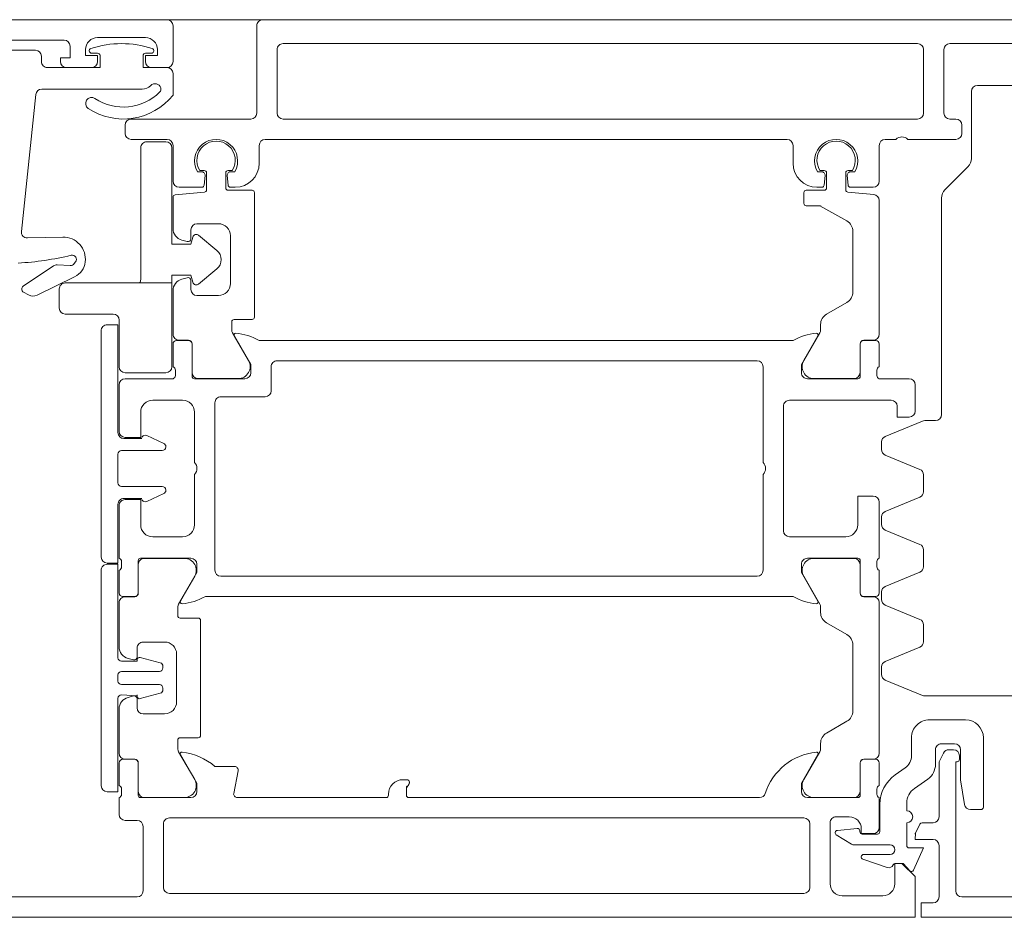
# Model space of a CAD drawing. Header units: centimetres. Extents: x -1253 to 21770, y -8842 to 3590.
# Tile 75 of 120: x 344.3 to 352.52, y 1664.13 to 1671.63. Entities that reach past the tile are written whole.
import ezdxf

# ---------------------------------------------------------------- set-up
doc = ezdxf.new("R2010")
doc.units = ezdxf.units.CM
doc.layers.add('A-DETL-GENF', color=92, linetype='Continuous', lineweight=9)
doc.layers.add('A-DOOR', color=31, linetype='Continuous', lineweight=13)

# ---------------------------------------------------------------- blocks, each defined once
blk = doc.blocks.new('Schueco_FWS_ADS-75-SimplySmart_inw_Family-02 - FWS SI insert unit 90-2368395-6_piętro IV __13_80 m_ - stan projektowany')
at = {"layer": 'A-DETL-GENF'}
blk.add_line((74.6, -0.9), (-74.6, -0.9), dxfattribs=at)
at = {"layer": 'A-DOOR'}
for p, q in [((59.4, 6.43), (61.71, 6.43)), ((61.9, 6), (61.9, 6.43)), ((62.37, 6.42), (62.71, 6.42)), ((68.6, 6.43), (69.89, 6.43)), ((62.98, 5.82), (62.98, 6.35)), ((63.03, 6.4), (68.33, 6.4)), ((68.38, 6.35), (68.38, 5.82)), ((68.55, 5.84), (68.55, 6.38)), ((62.81, 6.32), (62.81, 5.81)), ((62.5363, 6.1139), (62.3328, 6.1836)), ((62.31, 6.075), (62.5299, 6.075)), ((62.17, 6), (62.17, 5.81)), ((62.606, 5.995), (62.31, 5.995)), ((62.7584, 5.9112), (62.6319, 5.9878)), ((62.395, 5.6562), (62.395, 5.885)), ((62.4, 5.85), (62.4, 5.6)), ((62.415, 5.905), (62.542, 5.905)), ((62.562, 5.885), (62.562, 5.8781)), ((62.5839, 5.8582), (62.75, 5.8742)), ((61.9, 5.312), (61.9, 5.76)), ((61.95, 5.81), (62.0419, 5.81)), ((62.76, 5.76), (62.65, 5.76)), ((68.33, 5.77), (63.03, 5.77)), ((68.7, 5.79), (68.6, 5.79)), ((61.53, 5.68), (61.53, 5.1)), ((61.6374, 5.7), (61.55, 5.7)), ((62.17, 5.71), (62.17, 5.6461)), ((68.75, 5.6), (68.75, 5.74)), ((62.579, 5.6), (63, 5.6)), ((62.9443, 5.599), (62.61, 5.599)), ((63.4, 5.6), (66.33, 5.6)), ((66.52, 5.6), (67.7636, 5.6)), ((68.15, 5.6), (68.571, 5.6)), ((68.2057, 5.599), (68.54, 5.599)), ((62.106, 5.5233), (61.994, 5.4448)), ((62.42, 5.5717), (62.42, 5.5283)), ((62.559, 5.31), (62.559, 5.58)), ((62.56, 5.549), (62.56, 5.309)), ((66.5, 5.57), (66.5, 5.58)), ((67.7931, 5.5643), (67.7564, 5.3757)), ((68.59, 5.549), (68.59, 5.309)), ((68.591, 5.58), (68.591, 5.31)), ((68.73, 5.5283), (68.73, 5.5717)), ((62.4, 5.5), (62.4, 5.31)), ((62.8967, 5.2165), (63.0309, 5.449)), ((66.345, 5.45), (66.38, 5.45)), ((68.2533, 5.2165), (68.119, 5.449)), ((68.75, 5.31), (68.75, 5.5)), ((68.9, 5.5007), (68.9, 3.7007)), ((62.1833, 5.3518), (62.2671, 5.4104)), ((61.73, 5.28), (61.73, 5.25)), ((61.863, 5.2273), (61.8945, 5.2893)), ((61.93, 5.3219), (61.93, 5.2)), ((62.43, 5.28), (62.529, 5.28)), ((62.53, 5.279), (62.45, 5.279)), ((67.7859, 5.34), (67.95, 5.34)), ((68.62, 5.279), (68.7, 5.279)), ((68.621, 5.28), (68.72, 5.28)), ((61.78, 5.2), (61.8184, 5.2)), ((62.13, 5.1), (62.13, 5.2494)), ((62.4, 5.229), (62.4, 3.971)), ((62.89, 5.1469), (62.89, 5.1915)), ((68.26, 5.12), (68.26, 5.1915)), ((68.75, 5.229), (68.75, 4.8593)), ((61.88, 5.15), (61.77, 5.15)), ((62.67, 4.9621), (62.84, 5.0602)), ((68.07, 4.12), (68.07, 5.08)), ((68.09, 5.1), (68.24, 5.1)), ((61.68, 4.95), (61.98, 4.95)), ((62.62, 4.3245), (62.62, 4.8755)), ((68.55, 4.9), (68.37, 4.9)), ((68.27, 4.8), (68.27, 4.4)), ((68.4065, 4.7279), (68.574, 4.7728)), ((68.6, 4.775), (68.6, 4.85)), ((62.0201, 4.75), (61.1399, 4.75)), ((62.3491, 4.6178), (62.0392, 4.7462)), ((68.3843, 4.6857), (68.3843, 4.6989)), ((68.6759, 4.7628), (68.6315, 4.7509)), ((68.73, 4.6557), (68.4143, 4.6557)), ((68.76, 4.5757), (68.76, 4.6257)), ((62.38, 4.5084), (62.38, 4.5716)), ((68.4143, 4.5457), (68.73, 4.5457)), ((62.0609, 4.3428), (62.3491, 4.4622)), ((68.3843, 4.5024), (68.3843, 4.5157)), ((68.574, 4.4285), (68.4065, 4.4734)), ((68.6315, 4.4491), (68.6759, 4.4372)), ((68.6, 4.35), (68.6, 4.425)), ((62.03, 4.1567), (62.03, 4.2966)), ((68.37, 4.3), (68.55, 4.3)), ((68.75, 4.3407), (68.75, 3.971)), ((62.84, 4.1398), (62.67, 4.2379)), ((62.3491, 3.9911), (62.0609, 4.1105)), ((62.89, 4.0085), (62.89, 4.0531)), ((68.24, 4.1), (68.09, 4.1)), ((68.26, 4.0085), (68.26, 4.08)), ((63.0309, 3.751), (62.8967, 3.9835)), ((68.119, 3.751), (68.2533, 3.9835)), ((62.38, 3.8818), (62.38, 3.9449)), ((62.4, 3.89), (62.4, 3.7)), ((62.529, 3.92), (62.43, 3.92)), ((62.45, 3.921), (62.53, 3.921)), ((62.559, 3.62), (62.559, 3.89)), ((62.56, 3.891), (62.56, 3.651)), ((68.03, 3.92), (63.12, 3.92)), ((68.59, 3.891), (68.59, 3.651)), ((68.591, 3.89), (68.591, 3.62)), ((68.7, 3.921), (68.62, 3.921)), ((68.72, 3.92), (68.621, 3.92)), ((68.75, 3.7), (68.75, 3.89)), ((62.0609, 3.7162), (62.3491, 3.8356)), ((63.42, 3.75), (67.9, 3.75)), ((62.03, 3.53), (62.03, 3.67)), ((62.42, 3.6717), (62.42, 3.6283)), ((63.37, 2.9), (63.37, 3.7)), ((67.95, 3.7), (67.95, 2.3)), ((68.73, 3.6283), (68.73, 3.6717)), ((62.4, 3.6), (62.4, 3.13)), ((63, 3.6), (62.579, 3.6)), ((62.61, 3.601), (62.9443, 3.601)), ((68.571, 3.6), (68.15, 3.6)), ((68.54, 3.601), (68.2057, 3.601)), ((68.75, 3.16), (68.75, 3.6)), ((68.9, 3.59), (68.9, 1.7)), ((62.3491, 3.3644), (62.0609, 3.4838)), ((62.68, 3.42), (63.15, 3.42)), ((68.22, 3.42), (68.47, 3.42)), ((62.38, 3.2551), (62.38, 3.3182)), ((63.2, 3.37), (63.2, 2.33)), ((68.12, 2.9), (68.12, 3.32)), ((62.0609, 3.0895), (62.3491, 3.2089)), ((68.3773, 3.0598), (68.5194, 3.1261)), ((68.56, 3.1), (68.71, 3.1)), ((62.03, 2.9034), (62.03, 3.0433)), ((68.36, 3.03), (68.36, 3.0326)), ((68.73, 3), (68.39, 3)), ((68.76, 2.73), (68.76, 2.97)), ((62.3491, 2.7378), (62.0609, 2.8572)), ((63.37, 2), (63.37, 2.8)), ((68.12, 2.38), (68.12, 2.8)), ((62.38, 2.6284), (62.38, 2.6916)), ((68.36, 2.6674), (68.36, 2.67)), ((68.5194, 2.5739), (68.3773, 2.6402)), ((68.39, 2.7), (68.73, 2.7)), ((62.0392, 2.4538), (62.3491, 2.5822)), ((68.71, 2.6), (68.56, 2.6)), ((68.75, 2.15), (68.75, 2.54)), ((61.88, 0.5914), (61.88, 2.4)), ((61.93, 2.45), (62.0201, 2.45)), ((62.1, 2.37), (62.1, 2.15)), ((63.15, 2.28), (62.3, 2.28)), ((67.9, 2.25), (67.53, 2.25)), ((68.47, 2.28), (68.22, 2.28)), ((67.48, 2.2), (67.48, 2)), ((62.15, 2.1), (62.4, 2.1)), ((62.42, 2.0717), (62.42, 2.0283)), ((62.559, 1.81), (62.559, 2.08)), ((62.579, 2.1), (63, 2.1)), ((62.9443, 2.099), (62.61, 2.099)), ((67.7, 2.1), (68.121, 2.1)), ((67.7557, 2.099), (68.09, 2.099)), ((68.141, 2.08), (68.141, 1.81)), ((68.28, 2.0283), (68.28, 2.0717)), ((68.3, 2.1), (68.7, 2.1)), ((62.4, 2), (62.4, 1.81)), ((62.56, 2.049), (62.56, 1.809)), ((68.14, 2.049), (68.14, 1.809)), ((68.3, 1.81), (68.3, 2)), ((62.8967, 1.7165), (63.0309, 1.949)), ((67.43, 1.95), (63.42, 1.95)), ((67.8033, 1.7165), (67.6691, 1.949)), ((62.4, 1.729), (62.4, 0.6103)), ((62.43, 1.78), (62.529, 1.78)), ((62.53, 1.779), (62.45, 1.779)), ((63.12, 1.78), (67.58, 1.78)), ((68.17, 1.779), (68.25, 1.779)), ((68.171, 1.78), (68.27, 1.78)), ((68.3, 1.729), (68.3, 1.3643)), ((62.89, 1.6469), (62.89, 1.6915)), ((67.81, 1.625), (67.81, 1.6915)), ((67.62, 0.545), (67.62, 1.585)), ((67.64, 1.605), (67.79, 1.605)), ((62.67, 1.4621), (62.84, 1.5602)), ((68.1, 1.405), (67.92, 1.405)), ((69.436, 1.4019), (69.1219, 1.2487)), ((69.5479, 1.3772), (69.5061, 1.3995)), ((62.62, 0.8686), (62.62, 1.3755)), ((68.15, 1.28), (68.15, 1.355)), ((69.2995, 1.1565), (69.5506, 1.3259)), ((67.82, 1.305), (67.82, 0.905)), ((68.2259, 1.2678), (68.1815, 1.2559)), ((69.1588, 1.1538), (69.2689, 1.148)), ((69.1139, 1.1235), (69.1247, 1.1379)), ((68.15, 0.855), (68.15, 0.93)), ((68.1815, 0.9541), (68.2259, 0.9422)), ((69.2213, 0.9169), (69.5159, 0.9241)), ((68.3, 0.8457), (68.3, 0.5828)), ((69.5668, 0.8688), (69.4466, -0.2752)), ((67.92, 0.805), (68.1, 0.805)), ((63.03, 0.545), (63.03, 0.635)), ((61.6593, 0.3293), (61.8507, 0.5207)), ((62.4456, 0.5605), (62.6617, 0.5416)), ((62.6405, 0.5), (62.45, 0.5)), ((62.68, 0.5217), (62.68, 0.38)), ((62.84, 0.38), (62.84, 0.505)), ((62.86, 0.525), (63.01, 0.525)), ((62.92, 0.5), (62.8795, 0.5)), ((67.84, 0.525), (67.64, 0.525)), ((67.8205, 0.5), (67.78, 0.5)), ((67.86, 0.38), (67.86, 0.505)), ((68.02, 0.5217), (68.02, 0.38)), ((68.2817, 0.5629), (68.0383, 0.5416)), ((68.25, 0.5), (68.0595, 0.5)), ((62.4, 0.45), (62.4, 0.15)), ((62.6674, 0.4026), (62.6605, 0.4817)), ((62.8595, 0.4817), (62.8526, 0.4026)), ((67.8474, 0.4026), (67.8405, 0.4817)), ((68.0395, 0.4817), (68.0326, 0.4026)), ((68.3, 0.15), (68.3, 0.45)), ((62.6041, 0.37), (62.6375, 0.37)), ((62.66, 0.36), (62.6244, 0.36)), ((62.8956, 0.36), (62.86, 0.36)), ((62.8825, 0.37), (62.9159, 0.37)), ((67.7841, 0.37), (67.8175, 0.37)), ((67.8044, 0.36), (67.84, 0.36)), ((68.04, 0.36), (68.0756, 0.36)), ((68.0625, 0.37), (68.0959, 0.37)), ((61.63, -0.3), (61.63, 0.2586)), ((63.12, 0.15), (63.12, 0.3)), ((67.58, 0.3), (67.58, 0.15)), ((62.16, 0.1), (61.76, 0.1)), ((62.35, 0.1), (62.26, 0.1)), ((67.53, 0.1), (63.17, 0.1)), ((68.65, 0.1), (68.35, 0.1)), ((61.71, 0.05), (61.71, -0.02)), ((68.7, -0.02), (68.7, 0.05)), ((61.76, -0.07), (61.81, -0.07)), ((62.08, -0.07), (67.38, -0.07)), ((67.65, -0.07), (68.65, -0.07)), ((61.86, -0.12), (61.86, -0.65)), ((62.03, -0.65), (62.03, -0.12)), ((67.43, -0.12), (67.43, -0.65)), ((67.6, -0.85), (67.6, -0.12)), ((68.3, -0.27), (68.3, -0.45)), ((69.3968, -0.32), (68.5571, -0.32)), ((61.18, -0.35), (61.58, -0.35)), ((68.3, -0.55), (68.3, -0.85)), ((68.48, -0.5), (68.35, -0.5)), ((69.19, -0.5), (68.98, -0.5)), ((69.4, -0.55), (69.4, -0.595)), ((68.53, -0.62), (68.48, -0.62)), ((68.98, -0.62), (68.93, -0.62)), ((69.45, -0.645), (70.3, -0.645)), ((61.81, -0.7), (59.81, -0.7)), ((67.38, -0.7), (62.08, -0.7)), ((70.5, -0.73), (69.21, -0.73)), ((68.93, -0.75), (68.53, -0.75)), ((58.95, -0.9), (67.55, -0.9)), ((68.35, -0.9), (74.5, -0.9))]:
    blk.add_line(p, q, dxfattribs=at)
at = {"layer": 'A-DOOR', "flags": 128}
for points in [[(61.95, 6.48), (62.05, 6.48), (62.05, 6.6), (59.1, 6.6), (59.1, 4.65)], [(70.75, 6.6), (62.1, 6.6), (62.1, 6.26), (62.21, 6.15), (62.27, 6.15), (62.27, 6.32)], [(61.76, 6.38), (61.76, 5.3), (61.75, 5.3)], [(62.1124, 6.2064), (62.03, 6.02), (62.15, 6.02)], [(62.265, 6.15), (62.2, 6.15), (62.1457, 6.2116)], [(62.0597, 5.8209), (62.0978, 5.8957), (62.1, 5.95), (61.95, 5.95)], [(62.55, 5.86), (62.55, 5.9), (62.45, 5.9)], [(61.72, 5.2), (61.72, 5.45), (61.6867, 5.6579)], [(63.05, 5.55), (63.05, 5.48), (62.9118, 5.2407)], [(66.35, 5.58), (66.35, 5.5183), (66.3309, 5.4909), (66.325, 5.47)], [(68.2381, 5.2407), (68.1, 5.48), (68.1, 5.55)], [(68.76, 4.7707), (68.76, 5.5507), (68.85, 5.5507)], [(68.6, 4.7407), (68.5989, 4.757), (68.6, 4.7507), (68.73, 4.7407)], [(68.73, 4.4607), (68.6, 4.4607), (68.5989, 4.4444), (68.6, 4.4607)], [(68.85, 3.6507), (68.76, 3.6507), (68.76, 4.4307)], [(62.9118, 3.9593), (63.05, 3.72), (63.05, 3.65)], [(68.1, 3.65), (68.1, 3.72), (68.2381, 3.9593)], [(68.76, 3.15), (68.76, 3.64), (68.85, 3.64)], [(62.45, 3.08), (62.58, 3.08), (62.58, 3.32)], [(68.57, 3.32), (68.57, 3.11), (68.7, 3.11)], [(68.7, 2.59), (68.57, 2.59), (68.57, 2.38)], [(68.85, 1.65), (68.76, 1.65), (68.76, 2.55)], [(62.25, 2.33), (62.25, 2.42), (62.15, 2.42)], [(63.05, 2.05), (63.05, 1.98), (62.9118, 1.7407)], [(67.7881, 1.7407), (67.65, 1.98), (67.65, 2.05)], [(63.01, 0.655), (62.8954, 0.655), (62.67, 0.782)], [(68.35, -0.5), (68.55, -0.5), (68.55, -0.6)], [(68.43, -0.65), (68.43, -0.6), (68.53, -0.6), (68.53, -0.55)], [(68.91, -0.6), (68.91, -0.5), (69.35, -0.5)], [(68.93, -0.55), (68.93, -0.6), (69.03, -0.6), (69.03, -0.65)], [(69.16, -0.68), (69.16, -0.58), (69.24, -0.58), (69.24, -0.55)]]:
    blk.add_lwpolyline(points, dxfattribs=at)
for points in [[(69.2, 1.3), (68.31, 1.3), (68.31, 2), (68.31, 1.3)], [(68.36, 2.05), (68.7, 2.05)], [(68.75, 2), (68.75, 1.61)], [(68.8, 1.56), (69.2, 1.56)], [(69.25, 1.51), (69.25, 1.35)], [(68.0859, 1.3093), (67.9337, 1.1816)], [(68.58, 1.3), (68.31, 1.3), (68.31, 1.235), (68.15, 1.235), (68.1342, 1.2941), (68.15, 1.235), (68.31, 1.235), (68.31, 1.3)], [(68.57, 0.17), (68.57, 1.27)], [(67.9337, 1.0284), (68.0859, 0.9007)], [(68.1342, 0.9159), (68.15, 0.975), (68.31, 0.975), (68.31, 0.17), (68.31, 0.975), (68.15, 0.975)], [(68.36, 0.12), (68.52, 0.12)]]:
    blk.add_lwpolyline(points, close=True, dxfattribs=at)
at = {"layer": 'A-DOOR'}
for centre, radius, start, end in [((61.71, 6.38), 0.05, 0, 90), ((61.95, 6.43), 0.05, 90, 180), ((62.37, 6.32), 0.1, 90, 180), ((62.71, 6.32), 0.1, 360, 90), ((68.6, 6.38), 0.05, 90, 180), ((63.03, 6.35), 0.05, 90, 180), ((68.33, 6.35), 0.05, 0, 90), ((62.1307, 6.1983), 0.02, 41.42367, 156.16126), ((62.3199, 6.1458), 0.04, 71.09542, 156.18264), ((62.265, 6.17), 0.02, 270, 336.18264), ((62.5299, 6.095), 0.02, 270, 71.09542), ((62.15, 6), 0.02, 0, 90), ((62.31, 6.035), 0.04, 90, 270), ((61.95, 6), 0.05, 180, 270), ((62.606, 5.945), 0.05, 58.81503, 90), ((62.08, 5.9048), 0.02, 333, 0), ((62.415, 5.885), 0.02, 90, 180), ((62.45, 5.85), 0.05, 90, 180), ((62.542, 5.885), 0.02, 0, 90), ((62.65, 5.86), 0.1, 180, 270), ((62.582, 5.8781), 0.02, 180, 275.5), ((62.748, 5.8941), 0.02, 275.5, 58.81503), ((61.95, 5.76), 0.05, 90, 180), ((62.0419, 5.83), 0.02, 270, 333), ((62.17, 5.76), 0.05, 90, 270), ((62.76, 5.81), 0.05, 270, 0), ((63.03, 5.82), 0.05, 180, 270), ((68.33, 5.82), 0.05, 270, 0), ((68.6, 5.84), 0.05, 180, 270), ((68.7, 5.74), 0.05, 0, 90), ((61.55, 5.68), 0.02, 90, 180), ((61.6374, 5.65), 0.05, 9.09028, 90), ((62.02, 5.6461), 0.15, 305, 0), ((62.095, 5.6562), 0.3, 305, 0), ((62.39, 5.5717), 0.03, 0, 70.52878), ((62.579, 5.58), 0.02, 90, 180), ((62.61, 5.549), 0.05, 90, 180), ((62.9443, 5.499), 0.1, 330, 90), ((63, 5.55), 0.05, 0, 90), ((63.4, 5.55), 0.05, 90, 162.25158), ((66.33, 5.58), 0.02, 0, 90), ((66.52, 5.58), 0.02, 90, 180), ((67.7636, 5.57), 0.03, 349, 90), ((68.15, 5.55), 0.05, 90, 180), ((68.2057, 5.499), 0.1, 90, 210), ((68.54, 5.549), 0.05, 0, 90), ((68.571, 5.58), 0.02, 0, 90), ((68.76, 5.5717), 0.03, 109.47122, 180), ((62.39, 5.5283), 0.03, 289.47122, 0), ((62.8762, 5.7177), 0.5, 275.62258, 342.25158), ((66.33, 5.5183), 0.02, 315, 0), ((66.38, 5.57), 0.12, 270, 0), ((68.76, 5.5283), 0.03, 180, 250.52878), ((68.85, 5.5007), 0.05, 0, 90), ((62.08, 5.3219), 0.15, 125, 180), ((66.345, 5.4767), 0.02, 135, 180), ((66.345, 5.47), 0.02, 180, 270), ((62.255, 5.2494), 0.125, 125, 180), ((67.7859, 5.37), 0.03, 169, 270), ((61.75, 5.28), 0.02, 90, 180), ((61.85, 5.312), 0.05, 333, 0), ((62.43, 5.31), 0.03, 180, 270), ((62.45, 5.229), 0.05, 90, 180), ((62.529, 5.31), 0.03, 270, 0), ((62.53, 5.309), 0.03, 270, 0), ((68.2782, 5.7172), 0.5, 228.97478, 263.85932), ((68.62, 5.309), 0.03, 180, 270), ((68.621, 5.31), 0.03, 180, 270), ((68.7, 5.229), 0.05, 0, 90), ((68.72, 5.31), 0.03, 270, 0), ((61.77, 5.2), 0.05, 180, 270), ((61.78, 5.25), 0.05, 180, 270), ((61.8184, 5.25), 0.05, 270, 333), ((61.88, 5.2), 0.05, 270, 0), ((62.94, 5.1915), 0.05, 150, 180), ((62.9238, 5.2338), 0.0138, 150, 275.62258), ((68.2262, 5.2338), 0.0138, 263.85932, 30), ((68.21, 5.1915), 0.05, 0, 30), ((62.79, 5.1469), 0.1, 300, 0), ((68.24, 5.12), 0.02, 270, 0), ((61.68, 5.1), 0.15, 180, 270), ((61.98, 5.1), 0.15, 270, 0), ((68.09, 5.08), 0.02, 90, 180), ((62.72, 4.8755), 0.1, 120, 180), ((68.37, 4.8), 0.1, 90, 180), ((68.55, 4.85), 0.05, 0, 90), ((68.65, 4.8593), 0.1, 285, 0), ((68.5792, 4.7535), 0.02, 10, 105), ((68.625, 4.775), 0.025, 180, 285), ((62.0201, 4.7), 0.05, 67.5, 90), ((68.4143, 4.6989), 0.03, 105, 180), ((68.73, 4.7707), 0.03, 270, 0), ((62.33, 4.5716), 0.05, 0, 67.5), ((68.4143, 4.6857), 0.03, 180, 270), ((68.73, 4.6257), 0.03, 0, 90), ((68.4143, 4.5157), 0.03, 90, 180), ((68.73, 4.5757), 0.03, 270, 0), ((62.33, 4.5084), 0.05, 292.5, 0), ((68.4143, 4.5024), 0.03, 180, 255), ((68.5792, 4.4478), 0.02, 255, 350), ((68.625, 4.425), 0.025, 75, 180), ((68.73, 4.4307), 0.03, 0, 90), ((68.37, 4.4), 0.1, 180, 270), ((68.65, 4.3407), 0.1, 0, 75), ((62.08, 4.2966), 0.05, 112.5, 180), ((62.72, 4.3245), 0.1, 180, 240), ((68.55, 4.35), 0.05, 270, 0), ((62.08, 4.1567), 0.05, 180, 247.5), ((62.79, 4.0531), 0.1, 0, 60), ((68.09, 4.12), 0.02, 180, 270), ((68.24, 4.08), 0.02, 0, 90), ((62.33, 3.9449), 0.05, 0, 67.5), ((62.45, 3.971), 0.05, 180, 270), ((62.94, 4.0085), 0.05, 180, 210), ((62.9238, 3.9662), 0.0138, 84.67141, 210), ((62.8787, 3.4821), 0.5, 61.13954, 84.67141), ((68.2713, 3.4821), 0.5, 95.32859, 118.86046), ((68.2262, 3.9662), 0.0138, 330, 95.32859), ((68.21, 4.0085), 0.05, 330, 0), ((68.7, 3.971), 0.05, 270, 0), ((62.33, 3.8818), 0.05, 292.5, 0), ((62.43, 3.89), 0.03, 90, 180), ((62.529, 3.89), 0.03, 0, 90), ((62.53, 3.891), 0.03, 0, 90), ((68.62, 3.891), 0.03, 90, 180), ((68.621, 3.89), 0.03, 90, 180), ((68.72, 3.89), 0.03, 0, 90), ((62.08, 3.67), 0.05, 112.5, 180), ((62.9443, 3.701), 0.1, 270, 30), ((63.42, 3.7), 0.05, 90, 180), ((67.9, 3.7), 0.05, 0, 90), ((68.2057, 3.701), 0.1, 150, 270), ((62.39, 3.6717), 0.03, 0, 70.52878), ((62.39, 3.6283), 0.03, 289.47122, 0), ((62.579, 3.62), 0.02, 180, 270), ((62.61, 3.651), 0.05, 180, 270), ((63, 3.65), 0.05, 270, 0), ((68.15, 3.65), 0.05, 180, 270), ((68.54, 3.651), 0.05, 270, 0), ((68.571, 3.62), 0.02, 270, 0), ((68.76, 3.6717), 0.03, 109.47122, 180), ((68.76, 3.6283), 0.03, 180, 250.52878), ((68.85, 3.7007), 0.05, 270, 0), ((68.85, 3.59), 0.05, 0, 90), ((62.08, 3.53), 0.05, 180, 247.5), ((62.68, 3.32), 0.1, 90, 180), ((63.15, 3.37), 0.05, 0, 90), ((68.22, 3.32), 0.1, 90, 180), ((68.47, 3.32), 0.1, 0, 90), ((62.33, 3.3182), 0.05, 0, 67.5), ((62.33, 3.2551), 0.05, 292.5, 0), ((62.45, 3.13), 0.05, 180, 270), ((68.5321, 3.0989), 0.03, 21.71176, 115), ((68.7, 3.16), 0.05, 270, 0), ((68.71, 3.15), 0.05, 270, 0), ((62.08, 3.0433), 0.05, 112.5, 180), ((68.39, 3.0326), 0.03, 115, 180), ((68.39, 3.03), 0.03, 180, 270), ((68.73, 2.97), 0.03, 0, 90), ((62.08, 2.9034), 0.05, 180, 247.5), ((63.4225, 2.85), 0.0725, 136.39718, 223.60282), ((68.1725, 2.85), 0.0725, 136.39718, 223.60282), ((62.33, 2.6916), 0.05, 0, 67.5), ((68.73, 2.73), 0.03, 270, 0), ((68.39, 2.67), 0.03, 90, 180), ((68.39, 2.6674), 0.03, 180, 245), ((62.33, 2.6284), 0.05, 292.5, 0), ((68.5321, 2.6011), 0.03, 245, 338.28824), ((68.7, 2.54), 0.05, 0, 90), ((68.71, 2.55), 0.05, 0, 90), ((61.93, 2.4), 0.05, 90, 180), ((62.0201, 2.5), 0.05, 270, 292.5), ((62.15, 2.37), 0.05, 90, 180), ((62.3, 2.33), 0.05, 180, 270), ((63.15, 2.33), 0.05, 270, 0), ((68.22, 2.38), 0.1, 180, 270), ((68.47, 2.38), 0.1, 270, 0), ((67.53, 2.2), 0.05, 90, 180), ((67.9, 2.3), 0.05, 270, 0), ((62.15, 2.15), 0.05, 180, 270), ((68.7, 2.15), 0.05, 270, 360), ((62.39, 2.0717), 0.03, 0, 70.52878), ((62.579, 2.08), 0.02, 90, 180), ((62.61, 2.049), 0.05, 90, 180), ((62.9443, 1.999), 0.1, 330, 90), ((63, 2.05), 0.05, 360, 90), ((67.7, 2.05), 0.05, 90, 180), ((67.7557, 1.999), 0.1, 90, 210), ((68.09, 2.049), 0.05, 0, 90), ((68.121, 2.08), 0.02, 0, 90), ((68.31, 2.0717), 0.03, 109.47122, 180), ((62.39, 2.0283), 0.03, 289.47122, 0), ((63.42, 2), 0.05, 180, 270), ((67.43, 2), 0.05, 270, 0), ((68.31, 2.0283), 0.03, 180, 250.52878), ((68.36, 2), 0.05, 90, 180), ((68.36, 2), 0.05, 90, 180), ((68.7, 2), 0.05, 0, 90), ((68.7, 2), 0.05, 0, 90), ((62.43, 1.81), 0.03, 180, 270), ((62.529, 1.81), 0.03, 270, 0), ((68.171, 1.81), 0.03, 180, 270), ((68.27, 1.81), 0.03, 270, 0), ((62.45, 1.729), 0.05, 90, 180), ((62.53, 1.809), 0.03, 270, 0), ((62.9238, 1.7338), 0.0138, 150, 275.32859), ((62.8787, 2.2179), 0.5, 275.32859, 298.86046), ((67.8213, 2.2179), 0.5, 241.13954, 264.67141), ((67.7762, 1.7338), 0.0138, 264.67141, 30), ((68.17, 1.809), 0.03, 180, 270), ((68.25, 1.729), 0.05, 360, 90), ((62.79, 1.6469), 0.1, 300, 0), ((62.94, 1.6915), 0.05, 150, 180), ((67.76, 1.6915), 0.05, 0, 30), ((68.85, 1.7), 0.05, 270, 0), ((67.64, 1.585), 0.02, 90, 180), ((67.79, 1.625), 0.02, 270, 0), ((68.8, 1.61), 0.05, 180, 270), ((68.8, 1.61), 0.05, 180, 270), ((69.2, 1.51), 0.05, 0, 90), ((69.2, 1.51), 0.05, 0, 90), ((62.72, 1.3755), 0.1, 120, 180), ((67.92, 1.305), 0.1, 90, 180), ((68.1, 1.355), 0.05, 0, 90), ((69.4685, 1.3288), 0.08, 62, 114), ((68.1052, 1.2863), 0.03, 15, 130), ((68.1052, 1.2863), 0.03, 15, 130), ((68.2, 1.3643), 0.1, 285, 0), ((69.2, 1.35), 0.05, 270, 0), ((69.2, 1.35), 0.05, 270, 0), ((69.5338, 1.3508), 0.03, 304, 62), ((68.175, 1.28), 0.025, 180, 285), ((68.62, 1.27), 0.05, 143.1301, 180), ((68.62, 1.27), 0.05, 143.1301, 180), ((69.192, 1.1049), 0.16, 116, 172.93336), ((67.998, 1.105), 0.1, 130, 230), ((67.998, 1.105), 0.1, 130, 230), ((69.1567, 1.1138), 0.04, 87, 143), ((69.2715, 1.198), 0.05, 267, 304), ((69.2168, 1.1018), 0.185, 172.93336, 271.39185), ((69.1418, 1.1024), 0.035, 143, 283.53096), ((69.7349, -1.3622), 2.5, 93.21628, 103.53096), ((67.92, 0.905), 0.1, 180, 270), ((68.1052, 0.9237), 0.03, 230, 345), ((68.1052, 0.9237), 0.03, 230, 345), ((68.175, 0.93), 0.025, 75, 180), ((68.2, 0.8457), 0.1, 0, 75), ((69.5171, 0.8741), 0.05, 354, 91.39185), ((62.72, 0.8686), 0.1, 180, 240), ((68.1, 0.855), 0.05, 270, 360), ((61.78, 0.5914), 0.1, 315, 360), ((62.45, 0.6103), 0.05, 180, 265), ((62.8954, 0.675), 0.02, 240, 270), ((63.01, 0.635), 0.02, 0, 90), ((68.28, 0.5828), 0.02, 275, 0), ((62.45, 0.45), 0.05, 90, 180), ((62.6405, 0.48), 0.02, 5, 90), ((62.66, 0.5217), 0.02, 0, 85), ((62.86, 0.505), 0.02, 90, 180), ((62.8795, 0.48), 0.02, 90, 175), ((62.92, 0.3), 0.2, 0, 90), ((63.01, 0.545), 0.02, 270, 0), ((67.78, 0.3), 0.2, 90, 180), ((67.64, 0.545), 0.02, 180, 270), ((67.8205, 0.48), 0.02, 5, 90), ((67.84, 0.505), 0.02, 360, 90), ((68.04, 0.5217), 0.02, 95, 180), ((68.0595, 0.48), 0.02, 90, 175), ((68.25, 0.45), 0.05, 0, 90), ((61.73, 0.2586), 0.1, 135, 180), ((62.76, 0.28), 0.18, 150, 30), ((62.76, 0.275), 0.16, 147.91005, 32.08995), ((62.6375, 0.4), 0.03, 270, 5), ((62.66, 0.38), 0.02, 270, 0), ((62.86, 0.38), 0.02, 180, 270), ((62.8825, 0.4), 0.03, 175, 270), ((67.94, 0.28), 0.18, 150, 30), ((67.94, 0.275), 0.16, 147.91535, 32.08465), ((67.8175, 0.4), 0.03, 270, 5), ((67.84, 0.38), 0.02, 270, 0), ((68.04, 0.38), 0.02, 180, 270), ((68.0625, 0.4), 0.03, 175, 270), ((68.36, 0.17), 0.05, 180, 270), ((68.36, 0.17), 0.05, 180, 270), ((68.52, 0.17), 0.05, 270, 0), ((68.52, 0.17), 0.05, 270, 0), ((61.76, 0.05), 0.05, 90, 180), ((62.21, 0.1525), 0.0725, 226.39718, 313.60282), ((62.35, 0.15), 0.05, 270, 360), ((63.17, 0.15), 0.05, 180, 270), ((67.53, 0.15), 0.05, 270, 360), ((68.35, 0.15), 0.05, 180, 270), ((68.65, 0.05), 0.05, 0, 90), ((61.76, -0.02), 0.05, 180, 270), ((61.81, -0.12), 0.05, 0, 90), ((62.08, -0.12), 0.05, 90, 180), ((67.38, -0.12), 0.05, 0, 90), ((67.65, -0.12), 0.05, 90, 180), ((68.7147, -0.5999), 0.5299, 56.43999, 141.49462), ((68.65, -0.02), 0.05, 270, 360), ((68.98, -0.2), 0.05, 236.43999, 56.43999), ((68.7147, -0.5999), 0.4299, 56.43999, 134.9859), ((61.58, -0.3), 0.05, 270, 360), ((68.4348, -0.3199), 0.0341, 134.9859, 198.03579), ((68.5571, -0.42), 0.1, 90, 135.573), ((69.3968, -0.27), 0.05, 270, 354), ((68.45, -0.315), 0.05, 198.03579, 315.573), ((68.35, -0.45), 0.05, 180, 270), ((68.35, -0.55), 0.05, 90, 180), ((68.48, -0.55), 0.05, 0, 90), ((68.98, -0.55), 0.05, 90, 180), ((69.19, -0.55), 0.05, 0, 90), ((69.35, -0.55), 0.05, 360, 90), ((61.81, -0.65), 0.05, 270, 360), ((62.08, -0.65), 0.05, 180, 270), ((67.38, -0.65), 0.05, 270, 0), ((68.53, -0.65), 0.1, 180, 270), ((68.48, -0.64), 0.02, 90, 251.81945), ((68.53, -0.6), 0.02, 270, 0), ((68.93, -0.6), 0.02, 180, 270), ((68.93, -0.65), 0.1, 270, 0), ((68.98, -0.64), 0.02, 288.18055, 90), ((69.45, -0.595), 0.05, 180, 270), ((68.73, 0.1213), 0.8213, 251.81945, 288.18055), ((69.21, -0.68), 0.05, 180, 270), ((67.55, -0.85), 0.05, 270, 0), ((68.35, -0.85), 0.05, 180, 270)]:
    blk.add_arc(centre, radius, start, end, dxfattribs=at)

msp = doc.modelspace()

# ---------------------------------------------------------------- block references
at = {"layer": 'A-DOOR', "rotation": 180}
msp.add_blockref('Schueco_FWS_ADS-75-SimplySmart_inw_Family-02 - FWS SI insert unit 90-2368395-6_piętro IV __13_80 m_ - stan projektowany', (413.8768, 1670.7256), dxfattribs=at)

doc.saveas('drawing.dxf')
